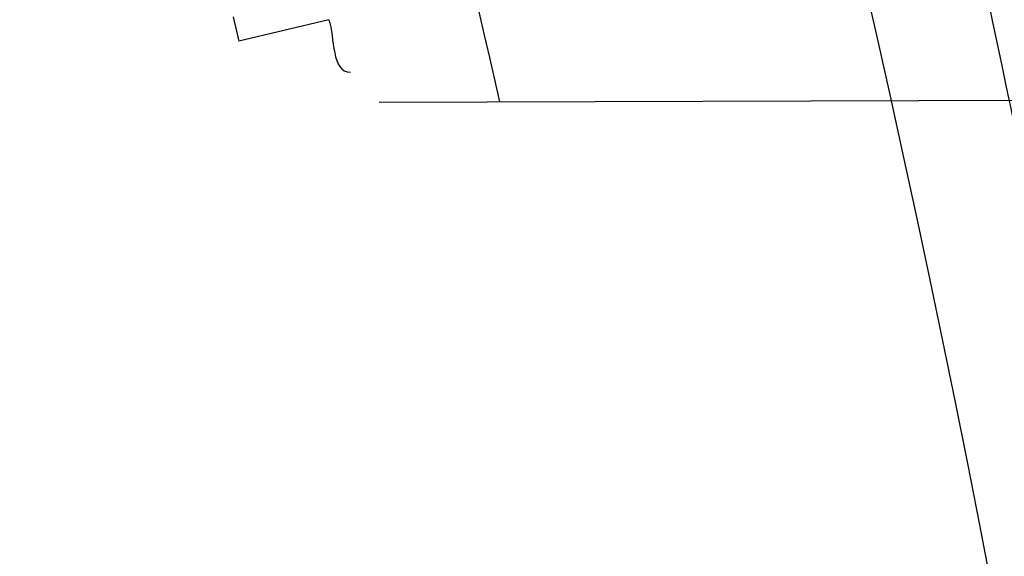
# Model space of a CAD drawing. Header units: millimetres. Extents: x 0 to 297, y 0 to 210.
# Tile 99 of 256: x 141.7184 to 141.7453, y 93.667 to 93.6817. Entities that reach past the tile are written whole.
import ezdxf

# ---------------------------------------------------------------- set-up
doc = ezdxf.new("R2010")
doc.units = ezdxf.units.MM
doc.header["$LTSCALE"] = 16.335
doc.layers.get('0').update_dxf_attribs({"linetype": 'CONTINUOUS'})
for name, color, linetype in [('01_GLOBAL', 7, 'CONTINUOUS'), ('INTFCLR_1', 7, 'CONTINUOUS'), ('INTFCLR_144815', 7, 'CONTINUOUS')]:
    doc.layers.add(name, color=color, linetype=linetype)

msp = doc.modelspace()

# ---------------------------------------------------------------- linework, layer by layer
at = {"color": 7, "linetype": 'Continuous'}
msp.add_circle((142.5788034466, 92.2083412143), 3.42, dxfattribs=at)
at = {"color": 9, "linetype": 'Continuous'}
msp.add_arc((142.5788034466, 92.2083412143), 3.3761688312, 92.9674534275, 177.0325465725, dxfattribs=at)
at = {"layer": '01_GLOBAL', "color": 7, "linetype": 'Continuous'}
msp.add_circle((142.5788034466, 92.2083412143), 3.465, dxfattribs=at)
at = {"layer": 'INTFCLR_1', "color": 9, "linetype": 'Continuous'}
for p, q in [((141.7242572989, 93.6817623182), (141.7244103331, 93.68110316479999)), ((141.7268750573, 93.6816854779), (141.7244103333, 93.68110316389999)), ((141.7282450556, 93.6794300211), (141.7591567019, 93.6795379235))]:
    msp.add_line(p, q, dxfattribs=at)
at = {"layer": 'INTFCLR_1', "color": 6, "linetype": 'Continuous'}
for radius, start, end in [(0.5431065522, 270, 90.00000002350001), (0.5161422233, 270, 90.00000002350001), (0.4693968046, 12.6566595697, 15.0858372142)]:
    msp.add_arc((141.273551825, 93.5765928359), radius, start, end, dxfattribs=at)
at = {"layer": 'INTFCLR_1', "color": 9, "linetype": 'Continuous'}
msp.add_arc((141.2778760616, 93.5765928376), 0.475632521, 346.8756062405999, 13.1243934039, dxfattribs=at)
for points, knots in [([(141.7564146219, 93.4086508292), (141.7574831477, 93.41155839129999), (141.7595771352, 93.4174295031), (141.7635668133, 93.42933601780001), (141.7700402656, 93.45070775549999), (141.7760428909, 93.4757920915), (141.7800065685, 93.49821100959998), (141.7816728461, 93.5096585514), (141.7825328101, 93.5162796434), (141.7845176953, 93.5329021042), (141.7865801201, 93.56130459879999), (141.786249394, 93.5948145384), (141.7846909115, 93.6165304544), (141.783710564, 93.6265576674), (141.7829887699, 93.6332267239), (141.7807586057, 93.6512265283), (141.7756949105, 93.6800492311), (141.7683980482, 93.70818923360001), (141.7631787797, 93.72489102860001), (141.7612158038, 93.7308650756), (141.7582294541, 93.7396651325), (141.7514922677, 93.75806300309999), (141.7398577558, 93.7850653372), (141.7266081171, 93.8105758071), (141.7173713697, 93.8262776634), (141.7130543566, 93.8332672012), (141.7101864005, 93.83782329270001), (141.7024300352, 93.84980584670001), (141.6894327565, 93.86819606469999), (141.6713790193, 93.8905837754), (141.6560874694, 93.9073650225), (141.64540551, 93.9180914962), (141.6394993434, 93.9237707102), (141.6313044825, 93.931429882), (141.6198341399, 93.9414587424), (141.6074179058, 93.951189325), (141.5999877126, 93.9564732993), (141.5969902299, 93.95850233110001), (141.595231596, 93.95966887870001), (141.5931919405, 93.96097975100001), (141.5909359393, 93.9623581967), (141.5889565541, 93.9634935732), (141.587260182, 93.9643827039), (141.5858677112, 93.96502951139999), (141.5847587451, 93.9654250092), (141.5839916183, 93.9656040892), (141.5833474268, 93.9655067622), (141.5832219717, 93.96490050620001), (141.5835311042, 93.9642303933), (141.5840679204, 93.963301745), (141.5849352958, 93.96213278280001), (141.5860911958, 93.9607075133), (141.587545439, 93.9590358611), (141.5892822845, 93.9571169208), (141.5909074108, 93.95536848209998), (141.5923395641, 93.9538455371), (141.5948337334, 93.9512100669), (141.5989725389, 93.94688354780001), (141.6073909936, 93.9380497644), (141.6165855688, 93.9281391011), (141.6249614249, 93.9186667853), (141.6301387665, 93.9126434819), (141.6384641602, 93.90275559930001), (141.6512098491, 93.88673181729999), (141.6679191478, 93.8634190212), (141.680013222, 93.8443873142), (141.6879313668, 93.83084055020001), (141.6933038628, 93.8213126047), (141.702572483, 93.8039212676), (141.7149508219, 93.7776586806), (141.7234902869, 93.75576266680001), (141.7274621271, 93.7444100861)], [0, 0, 0, 0, 0.0103790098, 0.0208837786, 0.0420711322, 0.08518383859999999, 0.1071959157, 0.1183352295, 0.1239409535, 0.1295662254, 0.1744257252, 0.2192335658, 0.2417179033, 0.2473538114, 0.2529901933, 0.2641930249, 0.3081221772, 0.3509242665, 0.3614865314, 0.3667493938, 0.3719931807, 0.3926229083, 0.4323809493, 0.4704125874, 0.488853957, 0.4934075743, 0.4979380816, 0.506891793, 0.541232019, 0.5733300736, 0.6031972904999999, 0.6172524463, 0.624045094, 0.6306497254, 0.6548348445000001, 0.6750681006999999, 0.6834748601, 0.6853777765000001, 0.68719583, 0.6905456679, 0.6935010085, 0.6960526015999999, 0.698191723, 0.6999112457, 0.7012080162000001, 0.7020916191, 0.7026257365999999, 0.703100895, 0.7038825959, 0.7050751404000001, 0.7066972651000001, 0.7087491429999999, 0.7112254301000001, 0.7141189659, 0.7174213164, 0.7192231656, 0.7211235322, 0.729579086, 0.7392841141, 0.7620097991, 0.7748694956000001, 0.7816475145, 0.7886215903, 0.818178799, 0.8502213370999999, 0.88468242, 0.8936821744, 0.9027945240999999, 0.9213302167, 0.9597016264, 1, 1, 1, 1]), ([(141.589474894, 93.9635928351), (141.5901302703, 93.9635927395), (141.5934664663, 93.96227294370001), (141.5972968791, 93.9600325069), (141.6010154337, 93.95769364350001), (141.6028021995, 93.9565296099), (141.6058484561, 93.95450638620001), (141.6133970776, 93.94924141), (141.6260174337, 93.93955065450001), (141.6376862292, 93.9295595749), (141.6460232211, 93.9219302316), (141.6520280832, 93.91627713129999), (141.6628847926, 93.9056050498), (141.6784293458, 93.8889099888), (141.6967876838, 93.8666341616), (141.7100118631, 93.8483278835), (141.7179037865, 93.83639944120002), (141.7208202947, 93.8318664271), (141.7252087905, 93.8249149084), (141.734595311, 93.80930459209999), (141.748064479, 93.7839377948), (141.7598995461, 93.7570716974), (141.766753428, 93.7387640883), (141.7697904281, 93.7300101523), (141.7717861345, 93.7240691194), (141.7770905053, 93.7074658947), (141.7845086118, 93.67948795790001), (141.7896594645, 93.6508151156), (141.7919274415, 93.6329110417), (141.7926613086, 93.62627893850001), (141.793657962, 93.61630821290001), (141.795242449, 93.59471460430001), (141.7955788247, 93.5613875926), (141.7934815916, 93.5331432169), (141.7914638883, 93.5166159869), (141.7905895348, 93.51003151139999), (141.788895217, 93.4986462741), (141.7848639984, 93.4763451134), (141.7787596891, 93.4513974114), (141.7721799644, 93.4301501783), (141.768123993, 93.4183101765), (141.7659952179, 93.41247182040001), (141.7649089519, 93.40958046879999)], [0, 0, 0, 0, 0.0031306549, 0.0166311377, 0.0214593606, 0.0240790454, 0.0268205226, 0.0389267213, 0.0680356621, 0.1027866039, 0.1122691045, 0.1220183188, 0.1421809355, 0.1849822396, 0.2309158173, 0.2799873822, 0.2927706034, 0.2992370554, 0.3057353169, 0.3320403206, 0.3862319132, 0.4428084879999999, 0.4721383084, 0.4795908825, 0.487069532, 0.5020757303, 0.5628487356, 0.6251729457, 0.6410612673, 0.6490543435, 0.6570463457, 0.6889269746, 0.7524526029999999, 0.8160592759, 0.8240370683, 0.8319876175, 0.8477879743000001, 0.8790177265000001, 0.9402188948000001, 0.970317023, 0.9852457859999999, 1, 1, 1, 1]), ([(141.7274621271, 93.7444100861), (141.7315912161, 93.73260804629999), (141.7390893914, 93.7083558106), (141.7462276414, 93.6771830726), (141.7497519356, 93.6563636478), (141.7511690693, 93.6465420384), (141.7520562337, 93.63993331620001), (141.7542266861, 93.62172821), (141.7563129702, 93.5917074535), (141.7560193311, 93.56158016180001), (141.75492511, 93.5431617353), (141.7544248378, 93.53644044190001), (141.7535799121, 93.5264371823), (141.7512498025, 93.5051367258), (141.7458257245, 93.4730218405), (141.7391945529, 93.44635307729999), (141.7346932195, 93.43104762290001), (141.7328673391, 93.4250457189), (141.7295794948, 93.4147503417), (141.7226337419, 93.3948776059), (141.7115361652, 93.3677887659), (141.7001192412, 93.3445285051), (141.6927555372, 93.3309518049), (141.6900841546, 93.32616319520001), (141.6861147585, 93.3191771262), (141.6775648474, 93.3047783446), (141.6639972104, 93.28405809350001), (141.6473654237, 93.26144055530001), (141.6353721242, 93.2466858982), (141.6284582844, 93.2385874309), (141.6258517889, 93.2355648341), (141.6214530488, 93.2305373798), (141.6133270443, 93.2214911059), (141.6044845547, 93.2120682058), (141.5965053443, 93.2037254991), (141.5917239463, 93.1987068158), (141.5879282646, 93.1946089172), (141.5854794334, 93.19177211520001), (141.5841304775, 93.1899788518), (141.5835709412, 93.18902726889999), (141.5832318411, 93.1883445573), (141.5833749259, 93.1874561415), (141.5852684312, 93.18784244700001), (141.5873513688, 93.1888408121), (141.5911230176, 93.19087984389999), (141.5947207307, 93.1931715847), (141.5976748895, 93.1951401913), (141.5995705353, 93.1964436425), (141.602756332, 93.1986733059), (141.6078515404, 93.20240372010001), (141.6149715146, 93.20793848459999), (141.62561538, 93.21669735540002), (141.6351418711, 93.22524116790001), (141.6434777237, 93.2332353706), (141.649452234, 93.23913163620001), (141.6602195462, 93.2502334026), (141.6755659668, 93.26754542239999), (141.6935858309, 93.2905631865), (141.7064887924, 93.3094194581), (141.7141583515, 93.3216829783), (141.7169899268, 93.32634221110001), (141.721250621, 93.3334910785), (141.7303494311, 93.3495428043), (141.743335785, 93.375597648), (141.7522698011, 93.3973723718), (141.7564146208, 93.40865082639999)], [0, 0, 0, 0, 0.0419354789, 0.08505031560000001, 0.1071497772, 0.1127379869, 0.1183317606, 0.1295131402, 0.1742263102, 0.2191466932, 0.230445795, 0.2361065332, 0.241751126, 0.2641147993, 0.3079545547, 0.3508736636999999, 0.3561840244, 0.3614616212, 0.3719139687, 0.3924297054, 0.4320526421, 0.4700131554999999, 0.4792642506, 0.483852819, 0.4884035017, 0.5062126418, 0.5400088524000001, 0.5714206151, 0.6003317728, 0.6037560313, 0.6071340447, 0.6137178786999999, 0.6261602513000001, 0.6479155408, 0.6570536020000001, 0.6648783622, 0.6711643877, 0.6757843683, 0.6774462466, 0.6786751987, 0.6794900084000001, 0.6799813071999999, 0.6813020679, 0.6842478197, 0.6888651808, 0.6950795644, 0.6987591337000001, 0.70073729, 0.7027989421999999, 0.7117993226, 0.7219139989, 0.7330405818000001, 0.7580265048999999, 0.7648041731, 0.7717766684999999, 0.7861782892, 0.816667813, 0.8493175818, 0.8841610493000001, 0.8932352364, 0.8978283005, 0.9024468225, 0.9211469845, 0.9596997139, 1, 1, 1, 1]), ([(141.5894748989, 93.1895928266), (141.5892979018, 93.1895928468), (141.5888645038, 93.1896782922), (141.5888868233, 93.190457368), (141.5893505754, 93.1912589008), (141.5901524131, 93.1924502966), (141.5913747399, 93.19393289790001), (141.5929802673, 93.19575471), (141.5949656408, 93.1978911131), (141.5971947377, 93.2002239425), (141.5996190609, 93.2027196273), (141.6031782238, 93.2063557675), (141.6105296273, 93.21384324), (141.6195432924, 93.22320786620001), (141.6278287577, 93.2322027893), (141.6323134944, 93.2372021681), (141.6349707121, 93.240207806), (141.642015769, 93.24825737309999), (141.6542358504, 93.2629238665), (141.6711890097, 93.2854196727), (141.6850238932, 93.3060388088), (141.6937443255, 93.3203727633), (141.6977917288, 93.32732574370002), (141.7005148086, 93.332090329), (141.7080176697, 93.34559306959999), (141.7196527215, 93.3687304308), (141.7309710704, 93.39569854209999), (141.7380553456, 93.41548603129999), (141.7414080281, 93.4257353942), (141.74326968, 93.43170979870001), (141.7478571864, 93.44693850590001), (141.754617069, 93.4734775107), (141.7601493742, 93.50545404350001), (141.7625257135, 93.5266628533), (141.7633872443, 93.5366215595), (141.7638973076, 93.5433123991), (141.7650129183, 93.56164671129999), (141.7653124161, 93.591641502), (141.7631848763, 93.6215275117), (141.7609722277, 93.63964749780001), (141.7600677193, 93.64622607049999), (141.758622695, 93.65600410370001), (141.7550282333, 93.6767350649), (141.7477475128, 93.7077732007), (141.7401050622, 93.7319029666), (141.7358975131, 93.7436438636)], [0, 0, 0, 0, 0.0008731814, 0.0017184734, 0.0032338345, 0.0055641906, 0.008732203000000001, 0.0127298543, 0.0175349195, 0.0231216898, 0.028646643, 0.0346996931, 0.0482229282, 0.0804128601, 0.09881585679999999, 0.1085510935, 0.1135452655, 0.1186072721, 0.1613234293, 0.207686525, 0.2575125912, 0.2837456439, 0.2904463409, 0.297201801, 0.3108185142, 0.3666506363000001, 0.4248611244, 0.4549770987, 0.470314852, 0.4780577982, 0.4858479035, 0.548777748, 0.6130125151, 0.6457681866, 0.6540348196, 0.6623247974, 0.6788712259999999, 0.7446474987, 0.8101274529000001, 0.8265054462, 0.8346996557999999, 0.8428862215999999, 0.8752668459, 0.9384715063, 1, 1, 1, 1])]:
    msp.add_open_spline(points, degree=3, knots=knots, dxfattribs=at)
at = {"layer": 'INTFCLR_1', "color": 6, "linetype": 'Continuous'}
for points, knots in [([(141.6277114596, 93.9635928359), (141.62722335, 93.9635928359), (141.6272941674, 93.9616186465), (141.6286240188, 93.9602168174), (141.6303773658, 93.9574436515), (141.6330579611, 93.9541787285), (141.636536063, 93.9498851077), (141.6409148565, 93.9446589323), (141.6460561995, 93.938503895), (141.6515635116, 93.9318371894), (141.6570035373, 93.92513003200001), (141.6620669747, 93.9187433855), (141.6667156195, 93.9127488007), (141.6709428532, 93.907173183), (141.6747632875, 93.9020253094), (141.678203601, 93.89729346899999), (141.6812975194, 93.892957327), (141.684076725, 93.8889918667), (141.6865629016, 93.8853864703), (141.6887839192, 93.8821174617), (141.6907670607, 93.879157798), (141.6925435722, 93.87647309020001), (141.6941233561, 93.874058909), (141.6955259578, 93.8718932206), (141.6967707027, 93.86995357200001), (141.6978866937, 93.8681999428), (141.6988796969, 93.86662771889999), (141.6997620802, 93.86522135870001), (141.7005836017, 93.8639042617), (141.7014128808, 93.86256652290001), (141.7023097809, 93.86111046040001), (141.7032931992, 93.8595026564), (141.7043734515, 93.85772284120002), (141.7055619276, 93.8557478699), (141.706875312, 93.8535443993), (141.7083246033, 93.8510862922), (141.7099237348, 93.84834019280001), (141.7116817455, 93.8452798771), (141.7136163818, 93.8418602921), (141.7157436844, 93.8380349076), (141.7180830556, 93.833744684), (141.7206593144, 93.82891480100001), (141.7234900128, 93.82347305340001), (141.726590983, 93.8173359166), (141.7299816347, 93.810401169), (141.7336899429, 93.8025259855), (141.7377398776, 93.7935382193), (141.7421529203, 93.78321811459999), (141.7469453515, 93.7713014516), (141.7521299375, 93.7574106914), (141.7576364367, 93.74122679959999), (141.7631009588, 93.7231958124), (141.7681397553, 93.7040775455), (141.7724835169, 93.68473862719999), (141.7760959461, 93.6653468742), (141.7789762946, 93.645979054), (141.7811396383, 93.6266321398), (141.78259316, 93.6073517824), (141.7833500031, 93.5881192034), (141.7834187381, 93.5689647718), (141.782807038, 93.54987085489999), (141.7815194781, 93.5308399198), (141.7795595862, 93.51188722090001), (141.7769236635, 93.4929746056), (141.7736112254, 93.47412732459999), (141.7696058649, 93.4553044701), (141.7649044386, 93.43652991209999), (141.7595680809, 93.41806413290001), (141.7539109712, 93.4008043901), (141.7483372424, 93.3854818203), (141.7431614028, 93.3723954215), (141.7384031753, 93.3611505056), (141.7340415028, 93.3514143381), (141.7300563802, 93.34293319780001), (141.7264192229, 93.3354991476), (141.7231040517, 93.3289574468), (141.7200858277, 93.32318225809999), (141.7173473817, 93.3180790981), (141.7148681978, 93.3135654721), (141.7126227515, 93.30956018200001), (141.7105887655, 93.305996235), (141.7087453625, 93.3028169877), (141.7070795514, 93.29998482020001), (141.705579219, 93.29746570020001), (141.7042282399, 93.2952218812), (141.7030062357, 93.2932118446), (141.701896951, 93.29140311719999), (141.7008702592, 93.2897422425), (141.6998448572, 93.28809591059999), (141.698741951, 93.2863382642), (141.697495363, 93.2843681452), (141.6960930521, 93.28217288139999), (141.6945138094, 93.27972619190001), (141.6927331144, 93.2769994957), (141.6907308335, 93.2739717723), (141.6884841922, 93.27062245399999), (141.6859642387, 93.26692415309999), (141.6831423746, 93.2628508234), (141.6799866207, 93.2583791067), (141.6764721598, 93.2534967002), (141.6725652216, 93.248182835), (141.668231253, 93.2424190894), (141.6634587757, 93.2362207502), (141.6582464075, 93.2296072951), (141.6526341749, 93.2226555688), (141.646910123, 93.21570810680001), (141.6415439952, 93.20927720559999), (141.6369559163, 93.20380754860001), (141.633315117, 93.19932400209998), (141.6305101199, 93.19592415), (141.6286771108, 93.1930397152), (141.6273060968, 93.1916061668), (141.6272194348, 93.1895928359), (141.6277114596, 93.1895928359)], [0, 0, 0, 0, 0.0017146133, 0.0041239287, 0.0077631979, 0.0127375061, 0.019147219, 0.0271011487, 0.0367138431, 0.0473099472, 0.0574795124, 0.0670486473, 0.07593967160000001, 0.0841262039, 0.0916267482, 0.0984583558, 0.1046766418, 0.1103381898, 0.1154683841, 0.1200606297, 0.1242209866, 0.1279830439, 0.1313690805, 0.1343557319, 0.1370466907, 0.1394649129, 0.141657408, 0.1435788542, 0.1452969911, 0.147110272, 0.1491076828, 0.1513042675, 0.1537308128, 0.1564212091, 0.1594011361, 0.1627417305, 0.1664450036, 0.1705638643, 0.1751393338, 0.1802462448, 0.1859394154, 0.1923045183, 0.1994748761, 0.2074861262, 0.2164579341, 0.2265900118, 0.2380620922, 0.2510852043, 0.2660147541, 0.2831767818, 0.3031618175, 0.3260557, 0.3493456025, 0.3725974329, 0.3956655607, 0.4186206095, 0.4413650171, 0.4640353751, 0.4865253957, 0.5089623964, 0.531306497, 0.5536180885, 0.5759523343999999, 0.598223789, 0.6206818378, 0.6431588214, 0.6658101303, 0.6886542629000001, 0.710664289, 0.7296002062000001, 0.7459208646, 0.7600932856, 0.7724882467, 0.7833944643, 0.793008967, 0.8015592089, 0.8091555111, 0.8158987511, 0.8219029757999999, 0.8272448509, 0.832028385, 0.8363175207, 0.8401542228, 0.8435703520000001, 0.8466171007, 0.8493545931, 0.8518335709, 0.8540704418, 0.8562135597, 0.8586467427, 0.8613594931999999, 0.864403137, 0.8677972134, 0.87158895, 0.8758429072, 0.8805481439, 0.8857559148, 0.8915631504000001, 0.8979547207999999, 0.9049814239, 0.9126947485, 0.9211229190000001, 0.9303127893, 0.9401736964, 0.9507020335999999, 0.9616958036, 0.9717974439, 0.9801138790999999, 0.9868020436, 0.9920080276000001, 0.9957951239, 0.9982716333, 1, 1, 1, 1]), ([(141.6277114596, 93.1895928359), (141.628171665, 93.1895928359), (141.6293857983, 93.19006169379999), (141.6315047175, 93.19118839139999), (141.6344755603, 93.1931057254), (141.6382959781, 93.1958294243), (141.6430293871, 93.1994736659), (141.6486619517, 93.204090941), (141.6548706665, 93.2094848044), (141.6611699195, 93.2152477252), (141.6671157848, 93.2209450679), (141.6725640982, 93.22637349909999), (141.6775235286, 93.2314965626), (141.6820174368, 93.23628843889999), (141.6860792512, 93.24074344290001), (141.6897364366, 93.2448601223), (141.6930192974, 93.248641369), (141.695970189, 93.25211257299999), (141.6986132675, 93.2552811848), (141.7009775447, 93.25816358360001), (141.7030883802, 93.2607771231), (141.7049778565, 93.2631493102), (141.7066938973, 93.26533073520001), (141.7083843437, 93.267503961), (141.7101852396, 93.2698473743), (141.7120971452, 93.2723692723), (141.7139888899, 93.2749001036), (141.7158471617, 93.2774191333), (141.7177807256, 93.2800762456), (141.719921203, 93.2830619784), (141.7223135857, 93.2864552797), (141.7249869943, 93.2903210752), (141.7279695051, 93.29472983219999), (141.7312859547, 93.2997545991), (141.7349620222, 93.3054853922), (141.739037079, 93.3120481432), (141.7435494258, 93.3195877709), (141.7485344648, 93.32828125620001), (141.7540294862, 93.3383627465), (141.760066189, 93.3501066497), (141.766684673, 93.36392390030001), (141.7737557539, 93.3800111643), (141.780825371, 93.39786298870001), (141.7874356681, 93.4166847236), (141.7933066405, 93.4357633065), (141.7983875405, 93.454912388), (141.8026952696, 93.4741114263), (141.8062277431, 93.4932588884), (141.8090134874, 93.5124067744), (141.811058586, 93.53147350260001), (141.8123825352, 93.5504894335), (141.8129971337, 93.5694357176), (141.8129122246, 93.5883156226), (141.8121342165, 93.6071403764), (141.8106673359, 93.62589803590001), (141.8085112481, 93.6445966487), (141.8056642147, 93.6632334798), (141.8021262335, 93.68178000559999), (141.7978831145, 93.7002777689), (141.7929277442, 93.71870359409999), (141.7872355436, 93.7370788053), (141.7808222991, 93.75530999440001), (141.7739442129, 93.77270942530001), (141.7670434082, 93.78846903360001), (141.7605810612, 93.8020326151), (141.7546880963, 93.8135696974), (141.7493295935, 93.823472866), (141.7444701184, 93.8320171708), (141.7400702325, 93.83943301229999), (141.7360941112, 93.8458959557), (141.7325006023, 93.8515538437), (141.7292596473, 93.8565142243), (141.726339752, 93.8608753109), (141.7237187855, 93.86470654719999), (141.7213647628, 93.8680818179), (141.7192605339, 93.87104888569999), (141.717372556, 93.87367216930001), (141.7156764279, 93.8759981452), (141.7140548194, 93.87819543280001), (141.7123690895, 93.88045363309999), (141.7105117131, 93.88291035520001), (141.7085985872, 93.8854056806), (141.7066793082, 93.8878747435), (141.7047357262, 93.8903431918), (141.7026024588, 93.8930148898), (141.7002196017, 93.8959525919), (141.69755058, 93.8991866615), (141.6945697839, 93.9027308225), (141.6912418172, 93.90660370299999), (141.6875371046, 93.9108152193), (141.6834171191, 93.91537787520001), (141.6788518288, 93.92028969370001), (141.6738154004, 93.9255385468), (141.6682758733, 93.9311042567), (141.6622344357, 93.93693821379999), (141.6557918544, 93.9428789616), (141.6493931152, 93.94847737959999), (141.6435362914, 93.95331061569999), (141.6386043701, 93.9571286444), (141.6346411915, 93.9599686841), (141.6315795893, 93.9619541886), (141.6294126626, 93.96311226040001), (141.6281767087, 93.9635928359), (141.6277114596, 93.9635928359)], [0, 0, 0, 0, 0.0015510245, 0.0042404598, 0.008161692, 0.0134191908, 0.0200669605, 0.0282845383, 0.0379646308, 0.04778133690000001, 0.0570562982, 0.0657163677, 0.0737008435, 0.0810864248, 0.08785639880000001, 0.09401872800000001, 0.09964461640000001, 0.1047327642, 0.1093734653, 0.1135510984, 0.1172970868, 0.1206958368, 0.1237721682, 0.1266512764, 0.1299751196, 0.1337328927, 0.1373171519, 0.1406241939, 0.1442827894, 0.1483924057, 0.1530055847, 0.1582756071, 0.1642330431, 0.1709447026, 0.1785661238, 0.1871788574, 0.1969791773, 0.2081785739, 0.2209513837, 0.2356728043, 0.2526768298, 0.2725784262, 0.2948857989, 0.3173719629, 0.3397942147, 0.362144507, 0.3841260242, 0.4060931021, 0.4277499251, 0.4493238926, 0.4707068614, 0.4919794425, 0.5131973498, 0.5343237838, 0.5554641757, 0.5765947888, 0.5977467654, 0.6189899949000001, 0.6402145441, 0.6616941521, 0.6832817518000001, 0.7050322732, 0.7268136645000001, 0.7463228, 0.7630041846, 0.7774428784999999, 0.7899800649, 0.8009502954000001, 0.8105690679, 0.8190401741, 0.8265233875, 0.8331581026, 0.8390096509, 0.8442114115, 0.8488026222, 0.8528784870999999, 0.8564706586, 0.8596954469, 0.8625805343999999, 0.8656744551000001, 0.8691928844, 0.8729603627, 0.8762716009, 0.879732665, 0.8835489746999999, 0.8877941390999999, 0.8924809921, 0.8976810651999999, 0.9034017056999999, 0.9096904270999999, 0.916584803, 0.9241199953, 0.932290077, 0.9411002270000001, 0.9505839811, 0.960593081, 0.9706330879, 0.9792338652, 0.9861845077, 0.991642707, 0.9956806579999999, 0.9984319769, 1, 1, 1, 1])]:
    msp.add_open_spline(points, degree=3, knots=knots, dxfattribs=at)
msp.add_open_spline([(141.726875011, 93.6816854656), (141.727026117, 93.6811915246), (141.7269433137, 93.6802486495), (141.7274598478, 93.6802504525)], degree=3, dxfattribs=at)
at = {"layer": 'INTFCLR_144815', "color": 6, "linetype": 'Continuous'}
for radius in [0.5743020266, 0.5472855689]:
    msp.add_circle((141.273551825, 93.5765928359), radius, dxfattribs=at)
for radius, start, end in [(0.7917112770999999, 313.9937911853, 154.5150993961), (0.7647112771, 312.9543589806, 154.5144414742), (0.73941501, 282.2440355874, 71.2863570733), (0.5834285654, 308.490992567, 51.50900743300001), (0.6104450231, 316.9838592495, 43.0161407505), (0.5760164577, 313.9992414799, 46.00075850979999)]:
    msp.add_arc((141.273551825, 93.5765928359), radius, start, end, dxfattribs=at)
at = {"layer": 'INTFCLR_144815', "color": 9, "linetype": 'Continuous'}
for centre, radius, start, end in [((141.273551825, 93.5765928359), 0.7345008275, 292.4997540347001, 54.0964566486), ((141.2735550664, 93.5765943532), 0.6625959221, 292.4997540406, 54.09645665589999), ((141.2735749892, 93.5765983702), 0.6513931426, 311.2505121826, 48.7494878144), ((141.2735518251, 93.5765928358), 0.5937131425, 314.0862202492, 45.9137797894), ((141.273551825, 93.5765928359), 0.5795156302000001, 313.8592910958, 46.1407088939), ((141.273551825, 93.5765928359), 0.5757241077, 314.0319604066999, 45.9680396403)]:
    msp.add_arc(centre, radius, start, end, dxfattribs=at)
at = {"layer": 'INTFCLR_144815', "color": 6, "linetype": 'Continuous'}
for points, knots in [([(141.8173538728, 93.5765928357), (141.8173538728, 93.5794212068), (141.8173118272, 93.58507865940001), (141.8171225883, 93.5935644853), (141.8168070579, 93.60205032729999), (141.8163650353, 93.6105362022), (141.8157962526, 93.61902194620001), (141.8151003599, 93.62750751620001), (141.8142769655, 93.63599250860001), (141.8133255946, 93.64447672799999), (141.8122457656, 93.6529594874), (141.8110369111, 93.66144038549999), (141.8096985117, 93.66991834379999), (141.8082299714, 93.6783925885), (141.8066308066, 93.6868615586), (141.8049004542, 93.6953240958), (141.8030385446, 93.70377809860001), (141.80104466, 93.7122218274), (141.7989186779, 93.72065246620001), (141.7966604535, 93.7290675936), (141.7942702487, 93.73746360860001), (141.7917483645, 93.74583724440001), (141.789095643, 93.7541839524), (141.7863130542, 93.762499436), (141.7834022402, 93.7707781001), (141.7803651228, 93.77901440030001), (141.7772043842, 93.7872016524), (141.7739232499, 93.79533281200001), (141.7705257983, 93.8033998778), (141.767016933, 93.8113941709), (141.763402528, 93.81930619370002), (141.7596895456, 93.82712558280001), (141.7558861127, 93.83484115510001), (141.7520015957, 93.8424409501), (141.7480466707, 93.84991227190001), (141.744033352, 93.8572417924), (141.7399749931, 93.86441567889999), (141.7358862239, 93.87141979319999), (141.7317828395, 93.8782399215), (141.7276816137, 93.8848620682), (141.7236000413, 93.8912727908), (141.7195560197, 93.89745955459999), (141.7155674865, 93.9034110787), (141.7116520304, 93.9091176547), (141.7078264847, 93.9145714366), (141.7041065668, 93.91976662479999), (141.7005065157, 93.9246996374), (141.6970389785, 93.92936893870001), (141.6937149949, 93.93377478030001), (141.690544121, 93.9379188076), (141.6875338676, 93.941804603), (141.6846894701, 93.9454377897), (141.6820136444, 93.94882619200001), (141.6795073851, 93.95197874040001), (141.6771704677, 93.9549048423), (141.6750020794, 93.95761363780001), (141.6730008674, 93.9601140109), (141.6711651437, 93.962414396), (141.669493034, 93.9645226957), (141.6679826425, 93.96644604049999), (141.666632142, 93.9681910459), (141.6654391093, 93.9697636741), (141.6644023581, 93.97117020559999), (141.6635160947, 93.972414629), (141.6627882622, 93.97350604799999), (141.6621863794, 93.9744363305), (141.6617182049, 93.9753981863), (141.6610997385, 93.9761994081), (141.6615040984, 93.97708787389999), (141.6617698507, 93.97709267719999)], [0, 0, 0, 0, 0.0193136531, 0.0386315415, 0.05795820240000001, 0.0772974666, 0.0966541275, 0.1160313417, 0.1354339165, 0.1548642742, 0.1743271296, 0.1938240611, 0.2133596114, 0.2329339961, 0.2525510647, 0.2722100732, 0.2919141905, 0.3116608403, 0.3314519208, 0.351283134, 0.3711547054, 0.3910601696, 0.4109974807, 0.4309575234, 0.4509352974, 0.4709189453, 0.4908990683, 0.5108615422, 0.5307908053, 0.5506690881, 0.5704756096, 0.5901867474, 0.6097758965, 0.6292133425, 0.6484663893, 0.6674992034, 0.6862731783, 0.7047472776, 0.7228785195, 0.7406226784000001, 0.7579352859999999, 0.7747726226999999, 0.7910927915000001, 0.8068568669, 0.8220298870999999, 0.8365818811, 0.8504883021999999, 0.8637310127, 0.8762964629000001, 0.8881752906, 0.8993620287, 0.9098612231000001, 0.9196832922, 0.928844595, 0.9373624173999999, 0.9452545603, 0.952538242, 0.9592315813, 0.9653514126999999, 0.970913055, 0.9759307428, 0.980418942, 0.9843915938, 0.9878631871, 0.9908472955, 0.9933569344, 0.9954053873, 0.9981850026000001, 1, 1, 1, 1]), ([(141.6746009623, 93.1760929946), (141.6743294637, 93.1760979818), (141.6739346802, 93.1770195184), (141.6745467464, 93.1778388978), (141.6750158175, 93.17883374), (141.6756162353, 93.1797931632), (141.6763427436, 93.18091902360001), (141.6772268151, 93.1822020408), (141.6782605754, 93.1836515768), (141.6794495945, 93.1852715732), (141.6807951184, 93.18706860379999), (141.6822994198, 93.18904864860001), (141.6839649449, 93.1912193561), (141.6857956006, 93.1935906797), (141.6877946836, 93.1961725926), (141.6899625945, 93.1989721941), (141.6922956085, 93.2019921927), (141.6947877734, 93.2052332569), (141.6974360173, 93.20870055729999), (141.7002434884, 93.21240829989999), (141.7032142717, 93.2163732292), (141.7063442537, 93.22060254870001), (141.7096232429, 93.2250961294), (141.7130388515, 93.22985135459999), (141.7165811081, 93.2348694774), (141.7202374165, 93.2401484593), (141.7239937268, 93.2456843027), (141.7278347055, 93.251470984), (141.731743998, 93.2575005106), (141.735704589, 93.26376313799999), (141.7396991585, 93.2702476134), (141.7437104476, 93.2769414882), (141.7477216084, 93.28383147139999), (141.7517165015, 93.2909037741), (141.7556799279, 93.2981444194), (141.7595977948, 93.3055395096), (141.7634572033, 93.3130754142), (141.767246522, 93.3207389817), (141.7709553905, 93.32851766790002), (141.7745746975, 93.3363996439), (141.7780965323, 93.3443738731), (141.7815140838, 93.35243008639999), (141.7848215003, 93.3605586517), (141.7880144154, 93.3687521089), (141.7910827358, 93.3769863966), (141.7940232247, 93.38525192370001), (141.7968372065, 93.39355072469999), (141.7995279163, 93.40189302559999), (141.8020958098, 93.4102817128), (141.8045374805, 93.4187064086), (141.8068514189, 93.42716225), (141.8090350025, 93.4356385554), (141.811086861, 93.444127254), (141.8130074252, 93.4526268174), (141.8147973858, 93.4611370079), (141.8164574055, 93.4696578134), (141.8179878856, 93.4781882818), (141.8193889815, 93.4867260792), (141.8206608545, 93.49526836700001), (141.8218038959, 93.5038134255), (141.8228186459, 93.5123607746), (141.8237055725, 93.5209097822), (141.8244651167, 93.5294599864), (141.8250976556, 93.5380107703), (141.8256035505, 93.54656205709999), (141.825983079, 93.55511352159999), (141.8262364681, 93.5636652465), (141.8263638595, 93.57221696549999), (141.8263653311, 93.5807687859), (141.8262408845, 93.58932047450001), (141.825990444, 93.5978721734), (141.8256138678, 93.6064236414), (141.8251109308, 93.61497493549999), (141.8244813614, 93.6235256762), (141.8237248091, 93.6320757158), (141.8228408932, 93.64062454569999), (141.821829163, 93.64917180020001), (141.8206891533, 93.6577167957), (141.8194203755, 93.6662587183), (141.8180223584, 93.67479645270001), (141.8164946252, 93.6833288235), (141.8148367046, 93.6918545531), (141.8130483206, 93.7003713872), (141.8111294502, 93.708876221), (141.8090801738, 93.7173660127), (141.8069004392, 93.7258386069), (141.8045900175, 93.7342926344), (141.8021489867, 93.7427256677), (141.7995780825, 93.7511333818), (141.7968786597, 93.7595102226), (141.794052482, 93.76785030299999), (141.7911015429, 93.7761479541), (141.7880284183, 93.78439680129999), (141.7848363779, 93.7925896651), (141.7815294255, 93.8007186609), (141.7781123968, 93.8087751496), (141.7745910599, 93.8167496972), (141.7709722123, 93.8246320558), (141.7672637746, 93.83241116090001), (141.7634748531, 93.84007518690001), (141.7596157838, 93.8476116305), (141.7556981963, 93.85500733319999), (141.7517349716, 93.8622486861), (141.7477402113, 93.8693217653), (141.7437291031, 93.8762126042), (141.7397177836, 93.8829074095), (141.7357230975, 93.8893928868), (141.7317622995, 93.8956565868), (141.7278527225, 93.90168723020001), (141.7240113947, 93.9074750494), (141.7202546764, 93.9130120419), (141.7165979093, 93.9182921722), (141.7130551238, 93.92331147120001), (141.7096387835, 93.92806808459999), (141.7063596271, 93.93256220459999), (141.7032265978, 93.9367959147), (141.7002468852, 93.9407729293), (141.6974259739, 93.9444983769), (141.6947677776, 93.947978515), (141.6922747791, 93.9512204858), (141.689948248, 93.9542320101), (141.6877884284, 93.957021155), (141.6857947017, 93.9595961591), (141.6839658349, 93.96196516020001), (141.6823001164, 93.9641361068), (141.6807955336, 93.9661165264), (141.6794499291, 93.96791362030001), (141.6782609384, 93.9695336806), (141.6772266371, 93.97098359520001), (141.6763438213, 93.9722659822), (141.6756133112, 93.9733940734), (141.6750243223, 93.9743472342), (141.6745991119, 93.9751992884), (141.6741632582, 93.9759468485), (141.6741898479, 93.9770851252), (141.6746009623, 93.97709267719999)], [0, 0, 0, 0, 0.0009311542, 0.0023661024, 0.0034197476, 0.004708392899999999, 0.006238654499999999, 0.0080169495, 0.0100497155, 0.0123440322, 0.0149074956, 0.0177478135, 0.0208710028, 0.0242896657, 0.0280205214, 0.0320682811, 0.0364316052, 0.0411066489, 0.04608797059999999, 0.0513925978, 0.0570544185, 0.0630770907, 0.069434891, 0.0761294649, 0.08315356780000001, 0.09049758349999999, 0.0981493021, 0.1060937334, 0.1143137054, 0.1227901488, 0.1315025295, 0.1404294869, 0.1495493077, 0.1588404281, 0.1682819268, 0.1778537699, 0.1875370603, 0.197314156, 0.207168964, 0.217086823, 0.2270545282, 0.2370604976, 0.2470942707, 0.2571461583, 0.2672135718, 0.2772260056, 0.2872285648, 0.2972614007, 0.3072826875, 0.3173107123, 0.3273382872, 0.3373435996, 0.3473246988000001, 0.3572841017, 0.367223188, 0.3771444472, 0.387051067, 0.3969410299, 0.4068119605, 0.4166652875, 0.4265028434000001, 0.4363264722, 0.4461370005, 0.4559367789, 0.4657270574, 0.4755104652, 0.4852884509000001, 0.4950636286, 0.5048374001, 0.5146124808, 0.5243903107, 0.5341735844, 0.5439637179, 0.5537632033, 0.5635732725, 0.5733961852, 0.5832332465, 0.5930862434, 0.6029564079, 0.6128446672, 0.6227518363, 0.6326790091, 0.6426268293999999, 0.6525927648, 0.6625749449, 0.6725742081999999, 0.6825911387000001, 0.6926266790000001, 0.7026779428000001, 0.7127386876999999, 0.7228052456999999, 0.7328732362, 0.7429368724, 0.7529895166, 0.7630233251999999, 0.7730292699, 0.7829971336, 0.7929151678, 0.8027701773, 0.8125475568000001, 0.8222311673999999, 0.8318035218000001, 0.8412455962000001, 0.8505374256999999, 0.8596580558, 0.8685859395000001, 0.8772993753, 0.8857769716, 0.8939982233, 0.9019439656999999, 0.9095970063, 0.9169424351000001, 0.9239679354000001, 0.9306640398, 0.9370242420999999, 0.9430448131, 0.9487246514, 0.9540648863, 0.9590688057, 0.9637413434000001, 0.9680887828, 0.9721183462, 0.9758379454, 0.9792560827, 0.9823810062, 0.9852211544, 0.9877847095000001, 0.9900792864, 0.992112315, 0.993890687, 0.995421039, 0.9967097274, 0.9977633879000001, 0.9985900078, 1, 1, 1, 1]), ([(141.6367999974, 93.9635928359), (141.6364399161, 93.9635928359), (141.6363255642, 93.96223278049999), (141.6372569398, 93.961163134), (141.63838536, 93.9592337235), (141.640177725, 93.9569395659), (141.6424921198, 93.95397263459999), (141.6453817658, 93.950439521), (141.6488464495, 93.9462393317), (141.6528933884, 93.9413522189), (141.6575677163, 93.93566622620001), (141.6628623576, 93.9291331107), (141.6687637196, 93.92169221), (141.6752395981, 93.91329443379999), (141.6822044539, 93.9039472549), (141.6895907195, 93.89362696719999), (141.6972639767, 93.88240246), (141.7051198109, 93.8703058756), (141.7130153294, 93.8574437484), (141.7208404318, 93.84389146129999), (141.7284773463, 93.82976390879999), (141.7358420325, 93.8151435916), (141.7428534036, 93.8001349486), (141.7494631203, 93.78480120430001), (141.755622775, 93.7692287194), (141.7613102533, 93.75346066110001), (141.7665038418, 93.7375560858), (141.7711928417, 93.7215559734), (141.7753772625, 93.70547850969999), (141.7790480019, 93.6893825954), (141.7822197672, 93.6732368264), (141.7848866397, 93.6571045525), (141.7870606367, 93.6409506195), (141.7887417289, 93.6248260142), (141.7899368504, 93.6087188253), (141.7906506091, 93.59264376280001), (141.7908088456, 93.5819393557), (141.7908088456, 93.5765928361)], [0, 0, 0, 0, 0.0025344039, 0.005901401, 0.0109295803, 0.0177704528, 0.0265540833, 0.0373505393, 0.04991676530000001, 0.0648695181, 0.0820131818, 0.1017234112, 0.1240566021, 0.1488553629, 0.1763609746, 0.2060970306, 0.2381748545, 0.2720515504, 0.3076064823, 0.3443876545, 0.3821831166, 0.4206251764, 0.4595934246, 0.4987613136, 0.5381325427, 0.5774437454, 0.6167240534, 0.6558745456, 0.6947773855, 0.7336358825, 0.7720551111, 0.8105726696, 0.8487051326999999, 0.8867612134, 0.9246626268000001, 0.9623689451, 1, 1, 1, 1]), ([(141.6876600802, 93.9635928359), (141.6873876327, 93.9635928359), (141.6869901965, 93.9626640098), (141.6875708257, 93.9618304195), (141.6880138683, 93.96081402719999), (141.6885845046, 93.9598337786), (141.6892758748, 93.95868324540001), (141.6901180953, 93.95737211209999), (141.6911032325, 93.9558912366), (141.6922361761, 93.95423713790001), (141.693517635, 93.95240368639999), (141.6949495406, 93.9503850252), (141.696533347, 93.9481745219), (141.6982702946, 93.94576541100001), (141.7001613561, 93.9431504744), (141.702206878, 93.9403225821), (141.7044067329, 93.93727439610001), (141.7067598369, 93.9339990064), (141.7092643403, 93.9304896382), (141.7119171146, 93.9267403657), (141.7147138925, 93.9227459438), (141.7176489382, 93.9185023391), (141.7207150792, 93.9140067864), (141.7239035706, 93.9092581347), (141.7272041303, 93.90425699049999), (141.7306050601, 93.8990057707), (141.7340933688, 93.8935087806), (141.737654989, 93.8877721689), (141.7412750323, 93.881803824), (141.7449380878, 93.87561318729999), (141.7486285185, 93.8692110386), (141.7523307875, 93.8626091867), (141.7560297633, 93.8558201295), (141.759710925, 93.848856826), (141.7633605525, 93.841732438), (141.7669658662, 93.83446010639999), (141.7705151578, 93.82705267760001), (141.7739978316, 93.81952255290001), (141.7774044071, 93.81188158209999), (141.7807265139, 93.8041409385), (141.7839568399, 93.7963110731), (141.7870890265, 93.7884017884), (141.7901177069, 93.7804219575), (141.7930382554, 93.77237995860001), (141.7958469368, 93.7642830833), (141.7985405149, 93.75613842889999), (141.8011165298, 93.74795190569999), (141.8035728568, 93.7397293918), (141.8059080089, 93.7314755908), (141.8081207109, 93.7231952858), (141.8102101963, 93.71489212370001), (141.8121758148, 93.70656992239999), (141.814017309, 93.698231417), (141.8157344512, 93.6898796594), (141.8173273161, 93.68151664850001), (141.8187959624, 93.67314474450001), (141.8201406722, 93.66476527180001), (141.8213616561, 93.6563800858), (141.8224592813, 93.6479900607), (141.823433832, 93.6395966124), (141.8242856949, 93.6312001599), (141.8250151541, 93.62280178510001), (141.8256225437, 93.6144016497), (141.8261081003, 93.60600059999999), (141.8264720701, 93.59759857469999), (141.826714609, 93.58919624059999), (141.8268358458, 93.5807934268), (141.8268358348, 93.5723907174), (141.8267145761, 93.56398791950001), (141.8264720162, 93.55558560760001), (141.8261080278, 93.5471836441), (141.8256224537, 93.5387826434), (141.8250150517, 93.5303826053), (141.8242855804, 93.5219843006), (141.823433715, 93.5135879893), (141.8224591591, 93.5051946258), (141.8213615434, 93.496804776), (141.8201405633, 93.4884196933), (141.818795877, 93.48004042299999), (141.8173272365, 93.4716685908), (141.8157344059, 93.4633057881), (141.8140172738, 93.4549540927), (141.8121758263, 93.4466158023), (141.8102102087, 93.43829360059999), (141.8081207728, 93.4299906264), (141.805908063, 93.4217102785), (141.8035729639, 93.4134566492), (141.801116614, 93.4052340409), (141.7985406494, 93.3970476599), (141.7958470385, 93.38890288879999), (141.7930384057, 93.3808061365), (141.7901178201, 93.3727640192), (141.7870891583, 93.3647842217), (141.7839569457, 93.3568748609), (141.7807266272, 93.34904500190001), (141.7774045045, 93.3413043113), (141.7739979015, 93.33366327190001), (141.7705152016, 93.3261330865), (141.7669658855, 93.3187256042), (141.7633605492, 93.3114532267), (141.759710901, 93.30432879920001), (141.7560297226, 93.2973654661), (141.7523307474, 93.29057641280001), (141.748628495, 93.2839745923), (141.7449380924, 93.2775724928), (141.7412750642, 93.27138190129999), (141.737655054, 93.2654136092), (141.7340934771, 93.2596770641), (141.7306052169, 93.25418014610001), (141.7272043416, 93.24892900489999), (141.7239038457, 93.2439279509), (141.7207154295, 93.2391794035), (141.7176493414, 93.23468391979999), (141.7147143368, 93.23044036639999), (141.7119175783, 93.226445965), (141.7092648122, 93.2226966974), (141.7067603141, 93.2191873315), (141.7044071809, 93.2159118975), (141.702207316, 93.21286369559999), (141.700161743, 93.2100357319), (141.6982706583, 93.2074207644), (141.6965336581, 93.2050115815), (141.6949498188, 93.2028010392), (141.6935178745, 93.2007823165), (141.6922363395, 93.1989487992), (141.691103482, 93.19729470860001), (141.6901178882, 93.1958135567), (141.6892769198, 93.1945030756), (141.6885816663, 93.193350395), (141.6880221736, 93.19237622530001), (141.6876198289, 93.19150727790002), (141.6872095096, 93.190741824), (141.687244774, 93.1895928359), (141.6876600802, 93.1895928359)], [0, 0, 0, 0, 0.0009748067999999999, 0.0024843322, 0.0035889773, 0.0049377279, 0.0065370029, 0.0083930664, 0.0105121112, 0.0129009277, 0.0155662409, 0.0185155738, 0.0217561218, 0.0252958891, 0.029142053, 0.0333024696, 0.0377835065, 0.0425919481, 0.0477324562, 0.0532095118, 0.059024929, 0.0651792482, 0.071670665, 0.0784946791, 0.0856442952, 0.09310988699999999, 0.1008792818, 0.1089378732, 0.1172690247, 0.1258543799, 0.1346742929, 0.1437082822, 0.1529356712, 0.1623360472, 0.1718891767, 0.1815756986, 0.1913773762, 0.2012771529, 0.211259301, 0.2213094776, 0.2314148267, 0.2415638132, 0.2517458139, 0.2619526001, 0.2721754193, 0.2824085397, 0.2926450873, 0.3028812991, 0.3131119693, 0.3233349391, 0.3335463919, 0.3437455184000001, 0.3539296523, 0.3640990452, 0.3742517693, 0.3843890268, 0.3945097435, 0.4046157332, 0.4147062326, 0.4247836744, 0.4348478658, 0.4449015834, 0.4549448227, 0.4649806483, 0.4750093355, 0.4850340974, 0.4950553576, 0.5050763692, 0.5150976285, 0.5251223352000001, 0.5351510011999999, 0.5451866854, 0.5552299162, 0.5652834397, 0.5753475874, 0.5854247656, 0.5955152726, 0.6056208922, 0.6157416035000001, 0.6258785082, 0.6360313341, 0.6462002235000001, 0.6563845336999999, 0.6665832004, 0.6767949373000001, 0.6870173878, 0.6972484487, 0.7074841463, 0.7177211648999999, 0.7279537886, 0.7381770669, 0.7483834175, 0.7585658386, 0.7687147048, 0.7788200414, 0.7888703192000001, 0.7988525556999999, 0.8087524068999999, 0.8185541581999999, 0.8282407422, 0.8377939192, 0.8471943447, 0.8564217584, 0.8654556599, 0.8742755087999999, 0.8828608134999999, 0.8911918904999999, 0.8992503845, 0.907019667, 0.9144851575, 0.9216346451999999, 0.9284584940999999, 0.9349497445, 0.9411040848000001, 0.9469194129, 0.9523964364, 0.9575370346, 0.9623454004, 0.9668266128, 0.9709869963, 0.9748333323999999, 0.9783730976, 0.9816137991, 0.9845631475, 0.9872286, 0.9896174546, 0.9917366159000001, 0.9935927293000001, 0.995192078, 0.9965408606, 0.9976455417, 0.9985140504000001, 1, 1, 1, 1]), ([(141.8279920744, 93.5765928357), (141.8279920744, 93.57961106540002), (141.8279453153, 93.5856482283), (141.827734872, 93.5947032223), (141.8273840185, 93.6037574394), (141.8268925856, 93.61281042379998), (141.8262603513, 93.6218615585), (141.8254870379, 93.63091022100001), (141.8245723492, 93.63995544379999), (141.8235159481, 93.6489963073), (141.8223175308, 93.65803137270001), (141.8209767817, 93.6670592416), (141.8194934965, 93.6760778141), (141.8178674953, 93.6850850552), (141.8160988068, 93.6940780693), (141.8141875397, 93.7030540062), (141.8121341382, 93.7120089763), (141.8099392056, 93.72093909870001), (141.8076038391, 93.7298392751), (141.8051294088, 93.73870433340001), (141.8025179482, 93.7475277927), (141.7997719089, 93.7563029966), (141.7968945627, 93.76502200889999), (141.7938898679, 93.7736763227), (141.7907627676, 93.7822562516), (141.7875191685, 93.79075127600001), (141.7841661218, 93.79914982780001), (141.7807119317, 93.8074392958), (141.7771662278, 93.81560611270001), (141.773540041, 93.8236358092), (141.7698458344, 93.83151314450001), (141.7660975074, 93.83922225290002), (141.7623103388, 93.8467468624), (141.7585008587, 93.85407058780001), (141.7546866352, 93.86117730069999), (141.750885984, 93.8680515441), (141.7471176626, 93.8746788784), (141.743400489, 93.88104627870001), (141.7397529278, 93.8871425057), (141.7361926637, 93.8929584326), (141.7327361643, 93.8984873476), (141.7293986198, 93.9037246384), (141.7261938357, 93.90866760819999), (141.7231341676, 93.9133152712), (141.7202295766, 93.9176694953), (141.7174873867, 93.9217350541), (141.714912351, 93.92551930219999), (141.712507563, 93.92903072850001), (141.7102748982, 93.9322783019), (141.7082153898, 93.9352709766), (141.7063294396, 93.93801741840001), (141.7046169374, 93.9405260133), (141.7030776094, 93.9428040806), (141.7017103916, 93.944859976), (141.7005155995, 93.9466963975), (141.6994879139, 93.9483318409), (141.6986378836, 93.9497350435), (141.6979277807, 93.95102086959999), (141.6972633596, 93.9522383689), (141.6964914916, 93.9544142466), (141.697273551, 93.9544278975)], [0, 0, 0, 0, 0.0222571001, 0.0445186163, 0.0667890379, 0.0890723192, 0.1113729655, 0.1336940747, 0.1560397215, 0.1784119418, 0.2008143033, 0.2232471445, 0.2457129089, 0.2682100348, 0.2907394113, 0.3132970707, 0.3358817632, 0.358486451, 0.3811070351, 0.4037327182, 0.4263554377, 0.4489604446, 0.4715347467, 0.4940593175, 0.5165136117, 0.5388737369, 0.5611120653, 0.5831973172, 0.6050944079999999, 0.6267646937, 0.6481657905, 0.669252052, 0.6899749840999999, 0.7102837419, 0.7301263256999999, 0.7494508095, 0.7682064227, 0.7863443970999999, 0.8038198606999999, 0.8205929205, 0.8366293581, 0.851902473, 0.8663888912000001, 0.8800703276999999, 0.8929351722, 0.9049861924, 0.9162327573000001, 0.9266888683, 0.9363704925, 0.9452946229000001, 0.9534783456, 0.9609388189, 0.9676924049, 0.9737545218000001, 0.9791401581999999, 0.9838651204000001, 0.9879448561, 0.9913952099, 0.9942320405, 1, 1, 1, 1]), ([(141.8545562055, 93.5765928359), (141.8545562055, 93.58232985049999), (141.8543766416, 93.5938099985), (141.8535699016, 93.61102461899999), (141.8522225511, 93.6282339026), (141.8503317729, 93.6454332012), (141.8478929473, 93.66261608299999), (141.8449029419, 93.6797723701), (141.8413565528, 93.69688661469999), (141.83725221, 93.7139390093), (141.8325884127, 93.73090259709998), (141.8273701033, 93.7477437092), (141.8216049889, 93.76441833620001), (141.8153120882, 93.780873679), (141.8085173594, 93.79704301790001), (141.8012644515, 93.8128510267), (141.7936084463, 93.8282058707), (141.7856284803, 93.84300684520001), (141.777421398, 93.8571437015), (141.7691021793, 93.87050351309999), (141.7608023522, 93.8829802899), (141.7526596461, 93.8944793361), (141.7448116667, 93.9049307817), (141.7373791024, 93.9142903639), (141.7304690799, 93.9225506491), (141.7241547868, 93.92972697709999), (141.7184880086, 93.9358608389), (141.7134947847, 93.94100683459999), (141.7091846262, 93.9452247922), (141.7055514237, 93.94857992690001), (141.7025916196, 93.9511195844), (141.7002729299, 93.95292299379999), (141.69861852, 93.95398191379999), (141.6976418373, 93.954434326), (141.697273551, 93.9544278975)], [0, 0, 0, 0, 0.0408478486, 0.0817335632, 0.1226845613, 0.1637334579, 0.2049110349, 0.2462332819, 0.2877076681, 0.3293330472, 0.3710932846, 0.4129493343, 0.4548452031, 0.496691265, 0.5383653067, 0.5797017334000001, 0.6205048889, 0.6605076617, 0.6994062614, 0.7368735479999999, 0.7725477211, 0.8060862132, 0.8371823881, 0.8655946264, 0.8911736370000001, 0.9138533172, 0.9336464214, 0.9506270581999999, 0.9648988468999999, 0.9765861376, 0.9858149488, 0.9927059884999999, 0.9973773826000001, 1, 1, 1, 1])]:
    msp.add_open_spline(points, degree=3, knots=knots, dxfattribs=at)
at = {"layer": 'INTFCLR_144815', "color": 9, "linetype": 'Continuous'}
for points, knots in [([(141.7140713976, 93.97569982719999), (141.7138431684, 93.97550623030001), (141.7139951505, 93.9743565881), (141.7147929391, 93.97273919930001), (141.7163015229, 93.9700376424), (141.7185278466, 93.96660013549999), (141.7214490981, 93.962266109), (141.7243052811, 93.9581469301), (141.7268942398, 93.95443055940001), (141.7298434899, 93.95020189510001), (141.735690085, 93.9417938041), (141.7448453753, 93.9283505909), (141.7532702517, 93.9153275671), (141.7592085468, 93.90575993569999), (141.7634500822, 93.89879797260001), (141.7711113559, 93.8858450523), (141.7820546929, 93.8660766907), (141.7925484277, 93.84508267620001), (141.7997013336, 93.829460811), (141.8037938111, 93.8200803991), (141.8099724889, 93.8054302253), (141.8187673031, 93.7825818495), (141.8291486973, 93.7507135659), (141.8365545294, 93.7228456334), (141.8410124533, 93.70260315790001), (141.8433636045, 93.69067644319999), (141.8466773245, 93.67243252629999), (141.8506578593, 93.64456787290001), (141.8526756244, 93.6195737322), (141.8533025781, 93.6069424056)], [0, 0, 0, 0, 0.0022439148, 0.007012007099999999, 0.0145616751, 0.0248857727, 0.0379376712, 0.0536629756, 0.06249403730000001, 0.0718926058, 0.0923190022, 0.139277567, 0.1938351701, 0.208594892, 0.2237064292, 0.2549578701, 0.3214231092, 0.3930729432, 0.4308715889, 0.4502348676, 0.4698046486, 0.5500825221, 0.6337073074, 0.7209883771, 0.7661542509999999, 0.7890969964, 0.8121289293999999, 0.9051772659, 1, 1, 1, 1]), ([(141.8624418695, 93.6067324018), (141.861803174, 93.6192772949), (141.8597531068, 93.64410252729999), (141.8557097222, 93.67177169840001), (141.8523384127, 93.68988455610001), (141.8499523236, 93.7017292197), (141.8454176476, 93.7218329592), (141.8378919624, 93.749509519), (141.8273334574, 93.7811480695), (141.818403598, 93.80382765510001), (141.812123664, 93.8183658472), (141.8079651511, 93.82767871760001), (141.8006936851, 93.84318973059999), (141.7900265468, 93.86403004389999), (141.778905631, 93.8836433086), (141.7711222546, 93.896493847), (141.7668098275, 93.90339994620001), (141.7607741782, 93.91289591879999), (141.7522058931, 93.9258140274), (141.742904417, 93.93914789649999), (141.7369606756, 93.94748337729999), (141.7339609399, 93.9516763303), (141.7303177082, 93.9567735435), (141.7266062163, 93.9620026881), (141.7231829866, 93.9671409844), (141.7216462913, 93.96981792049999), (141.720828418, 93.9714083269), (141.7206675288, 93.9725537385), (141.7208941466, 93.9727424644)], [0, 0, 0, 0, 0.0945441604, 0.1873460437, 0.2103231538, 0.2332131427, 0.2782846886, 0.3654193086, 0.4489587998, 0.529211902, 0.5487834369, 0.5681546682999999, 0.6059759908, 0.6777110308, 0.7443035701, 0.7756315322, 0.7907861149, 0.80558492, 0.8603198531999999, 0.9074428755, 0.9279435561, 0.9373780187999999, 0.9462430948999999, 0.9751197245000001, 0.985468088, 0.9930239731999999, 0.9977802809, 1, 1, 1, 1])]:
    msp.add_open_spline(points, degree=3, knots=knots, dxfattribs=at)

doc.saveas('drawing.dxf')
